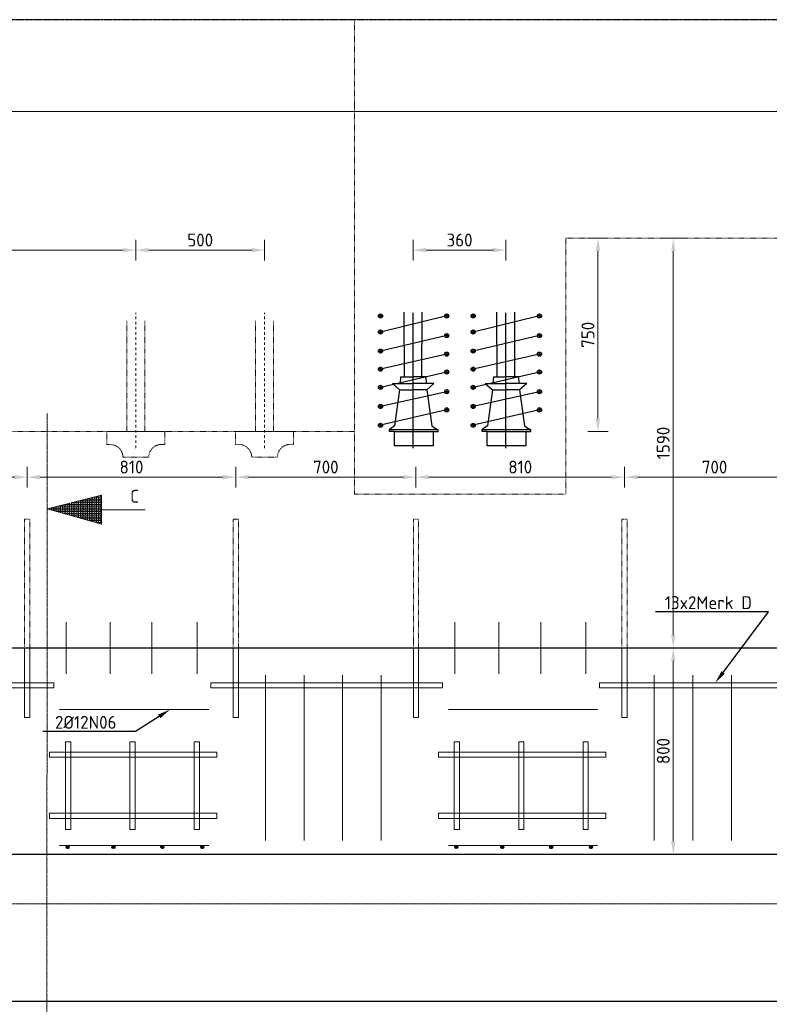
# Model space of a CAD drawing. Header units: millimetres. Extents: x -8028558 to 327273, y -63352 to 83293.
# Tile 179 of 195: x 288257 to 291168, y 9782 to 13602. Entities that reach past the tile are written whole.
import ezdxf
from ezdxf import colors
from ezdxf.entities.mleader import LeaderData, LeaderLine
from ezdxf.math import Vec2, Vec3

# ---------------------------------------------------------------- set-up
doc = ezdxf.new("R2010")
doc.units = ezdxf.units.MM
for name, pattern in [('NLCS-HIDDEN', [4, 2, -2]), ('XX-AFBREEK', [7, 4, -1, 1, -1]), ('ZZ-HIDDEN-SO', [4, 2, -2])]:
    doc.linetypes.add(name, pattern=pattern)
for name, color, linetype, lineweight in [('B-CO-BC-AFBREEKLIJN-G', 7, 'XX-AFBREEK', 18), ('B-CO-BC-AFBREEKLIJN-GD', 7, 'XX-AFBREEK', 25), ('B-CO-BC-BETONVORM-GD', 90, 'Continuous', 25), ('B-CO-BC-BETONVORM-GN', 10, 'ZZ-HIDDEN-SO', 13), ('B-CO-BC-BETONVORM_GEWAPEND-T70', 210, 'Continuous', 70), ('B-CO-BC-VOORSPANNING-GD', 200, 'Continuous', 25), ('B-CO-BC-VOORSPANNING-GN', 190, 'NLCS-HIDDEN', 13), ('B-CO-BC-WAPENING-G', 170, 'Continuous', 18), ('B-CO-BC-WAPENING-GD', 130, 'Continuous', 25), ('B-CO-BC-WAPENING_HOOFDWAPENING-G', 170, 'Continuous', 18), ('B-CO-BC-WAPENING_HOOFDWAPENING-GN', 140, 'NLCS-HIDDEN', 13), ('B-CO-SC-STAALVORM-AD', 252, 'Continuous', 18), ('N-CO-BC-WAPENING_LOOPLIJN-G', 10, 'Continuous', 18), ('X-XX-AL-M', 7, 'Continuous', 18), ('X-XX-AL-VERWIJZING-T25', 7, 'Continuous', 25)]:
    doc.layers.add(name, color=color, linetype=linetype, lineweight=lineweight)
doc.styles.add('NLCS-ISO-MM20-T25', font='NLCS-ISO.ttf', dxfattribs={"height": 50})
doc.dimstyles.new('NLCS-MM20-T25-PIJL_L0_H4', dxfattribs={"dimscale": 20, "dimtxt": 2.5, "dimasz": 2.5, "dimexe": 2, "dimexo": 2, "dimgap": 0.7, "dimtad": 1, "dimdec": 0, "dimzin": 0, "dimdsep": 46, "dimtxsty": 'NLCS-ISO-MM20-T25', "dimcen": 0, "dimdle": 2, "dimclrd": 256, "dimclre": 256, "dimclrt": 256, "dimadec": 4, "dimazin": 0, "dimtfac": 1, "dimtdec": 3, "dimtofl": 0, "dimtmove": 0, "dimatfit": 3, "dimfxl": 2, "dimfxlon": 1, "dimtfillclr": 256, "dimtolj": 1, "dimtzin": 0, "dimlwd": -1, "dimlwe": -1, "dimarcsym": 0})
pattern_1 = [(45, (-25, 0), (-2.828427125, 2.828427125), []), (45, (-25, 2.4284), (-2.828427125, 2.828427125), []), (45, (-25, 2.5284), (-2.828427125, 2.828427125), []), (45, (-25, 2.6284), (-2.828427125, 2.828427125), [])]

# ---------------------------------------------------------------- blocks, each defined once
blk = doc.blocks.new('*D1031')
at = {"layer": 'X-XX-AL-M', "transparency": 16777216}
for p, q in [((287586.7, 11787.5), (287586.7, 11867.5)), ((288286.5, 11787.5), (288286.5, 11867.5)), ((287636.7, 11827.5), (288236.5, 11827.5))]:
    blk.add_line(p, q, dxfattribs=at)
for points in [[(287636.7, 11835.8), (287636.7, 11819.1), (287586.7, 11827.5)], [(288236.5, 11835.8), (288236.5, 11819.1), (288286.5, 11827.5)]]:
    blk.add_solid(points, dxfattribs=at)
at = {"layer": 'X-XX-AL-M', "transparency": 16777216, "insert": (287936.6, 11866.5), "char_height": 50, "attachment_point": 5, "style": 'NLCS-ISO-MM20-T25'}
blk.add_mtext('\\A1;700', dxfattribs=at)
blk = doc.blocks.new('*D1032')
at = {"layer": 'X-XX-AL-M', "transparency": 16777216}
for p, q in [((288286.5, 11787.5), (288286.5, 11867.5)), ((289096.3, 11787.5), (289096.3, 11867.5)), ((288336.5, 11827.5), (289046.3, 11827.5))]:
    blk.add_line(p, q, dxfattribs=at)
for points in [[(288336.5, 11835.8), (288336.5, 11819.1), (288286.5, 11827.5)], [(289046.3, 11835.8), (289046.3, 11819.1), (289096.3, 11827.5)]]:
    blk.add_solid(points, dxfattribs=at)
at = {"layer": 'X-XX-AL-M', "transparency": 16777216, "insert": (288691.4, 11866.5), "char_height": 50, "attachment_point": 5, "style": 'NLCS-ISO-MM20-T25'}
blk.add_mtext('\\A1;810', dxfattribs=at)
blk = doc.blocks.new('*D1033')
at = {"layer": 'X-XX-AL-M', "transparency": 16777216}
for p, q in [((289096.3, 11787.5), (289096.3, 11867.5)), ((289796, 11787.5), (289796, 11867.5)), ((289146.3, 11827.5), (289746, 11827.5))]:
    blk.add_line(p, q, dxfattribs=at)
for points in [[(289146.3, 11835.8), (289146.3, 11819.1), (289096.3, 11827.5)], [(289746, 11835.8), (289746, 11819.1), (289796, 11827.5)]]:
    blk.add_solid(points, dxfattribs=at)
at = {"layer": 'X-XX-AL-M', "transparency": 16777216, "insert": (289446.1, 11866.5), "char_height": 50, "attachment_point": 5, "style": 'NLCS-ISO-MM20-T25'}
blk.add_mtext('\\A1;700', dxfattribs=at)
blk = doc.blocks.new('*D1034')
at = {"layer": 'X-XX-AL-M', "transparency": 16777216}
for p, q in [((289796, 11787.5), (289796, 11867.5)), ((290605.8, 11787.5), (290605.8, 11867.5)), ((289846, 11827.5), (290555.8, 11827.5))]:
    blk.add_line(p, q, dxfattribs=at)
for points in [[(289846, 11835.8), (289846, 11819.1), (289796, 11827.5)], [(290555.8, 11835.8), (290555.8, 11819.1), (290605.8, 11827.5)]]:
    blk.add_solid(points, dxfattribs=at)
at = {"layer": 'X-XX-AL-M', "transparency": 16777216, "insert": (290200.9, 11866.5), "char_height": 50, "attachment_point": 5, "style": 'NLCS-ISO-MM20-T25'}
blk.add_mtext('\\A1;810', dxfattribs=at)
blk = doc.blocks.new('*D1035')
at = {"layer": 'X-XX-AL-M', "transparency": 16777216}
for p, q in [((290605.8, 11787.5), (290605.8, 11867.5)), ((291305.6, 11787.5), (291305.6, 11867.5)), ((290655.8, 11827.5), (291255.6, 11827.5))]:
    blk.add_line(p, q, dxfattribs=at)
for points in [[(290655.8, 11835.8), (290655.8, 11819.1), (290605.8, 11827.5)], [(291255.6, 11835.8), (291255.6, 11819.1), (291305.6, 11827.5)]]:
    blk.add_solid(points, dxfattribs=at)
at = {"layer": 'X-XX-AL-M', "transparency": 16777216, "insert": (290955.7, 11866.5), "char_height": 50, "attachment_point": 5, "style": 'NLCS-ISO-MM20-T25'}
blk.add_mtext('\\A1;700', dxfattribs=at)
blk = doc.blocks.new('*D1093')
at = {"layer": 'X-XX-AL-M', "transparency": 16777216}
for p, q in [((286154.1, 13285.8), (286154.1, 13205.8)), ((306174.1, 13285.8), (306174.1, 13205.8)), ((286204.1, 13245.8), (306124.1, 13245.8))]:
    blk.add_line(p, q, dxfattribs=at)
for points in [[(286204.1, 13254.1), (286204.1, 13237.4), (286154.1, 13245.8)], [(306124.1, 13254.1), (306124.1, 13237.4), (306174.1, 13245.8)]]:
    blk.add_solid(points, dxfattribs=at)
at = {"layer": 'X-XX-AL-M', "transparency": 16777216, "insert": (296164.1, 13284.8), "char_height": 50, "attachment_point": 5, "style": 'NLCS-ISO-MM20-T25'}
blk.add_mtext('\\A1;20020', dxfattribs=at)
blk = doc.blocks.new('*D1147')
at = {"layer": 'X-XX-AL-M', "transparency": 16777216}
for p, q in [((288708.2, 12668.4), (288708.2, 12748.4)), ((289208.2, 12668.4), (289208.2, 12748.4)), ((288758.2, 12708.4), (289158.2, 12708.4))]:
    blk.add_line(p, q, dxfattribs=at)
for points in [[(288758.2, 12716.7), (288758.2, 12700), (288708.2, 12708.4)], [(289158.2, 12716.7), (289158.2, 12700), (289208.2, 12708.4)]]:
    blk.add_solid(points, dxfattribs=at)
at = {"layer": 'X-XX-AL-M', "transparency": 16777216, "insert": (288958.2, 12747.4), "char_height": 50, "attachment_point": 5, "style": 'NLCS-ISO-MM20-T25'}
blk.add_mtext('\\A1;500', dxfattribs=at)
blk = doc.blocks.new('*D1148')
at = {"layer": 'X-XX-AL-M', "transparency": 16777216}
for p, q in [((286154.1, 12748.4), (286154.1, 12668.4)), ((288708.2, 12668.4), (288708.2, 12748.4)), ((288658.2, 12708.4), (286204.1, 12708.4))]:
    blk.add_line(p, q, dxfattribs=at)
for points in [[(286204.1, 12716.7), (286204.1, 12700), (286154.1, 12708.4)], [(288658.2, 12716.7), (288658.2, 12700), (288708.2, 12708.4)]]:
    blk.add_solid(points, dxfattribs=at)
at = {"layer": 'X-XX-AL-M', "transparency": 16777216, "insert": (287431.2, 12747.4), "char_height": 50, "attachment_point": 5, "style": 'NLCS-ISO-MM20-T25'}
blk.add_mtext('\\A1;2554', dxfattribs=at)
blk = doc.blocks.new('*D1152')
at = {"layer": 'X-XX-AL-M', "transparency": 16777216}
for p, q in [((289785.3, 12668.4), (289785.3, 12748.4)), ((290145.3, 12668.4), (290145.3, 12748.4)), ((289835.3, 12708.4), (290095.3, 12708.4))]:
    blk.add_line(p, q, dxfattribs=at)
for points in [[(289835.3, 12716.7), (289835.3, 12700), (289785.3, 12708.4)], [(290095.3, 12716.7), (290095.3, 12700), (290145.3, 12708.4)]]:
    blk.add_solid(points, dxfattribs=at)
at = {"layer": 'X-XX-AL-M', "transparency": 16777216, "insert": (289965.3, 12747.4), "char_height": 50, "attachment_point": 5, "style": 'NLCS-ISO-MM20-T25'}
blk.add_mtext('\\A1;360', dxfattribs=at)
blk = doc.blocks.new('*D937')
at = {"layer": 'X-XX-AL-M', "transparency": 16777216}
for p, q in [((290755.3, 11164.7), (290835.3, 11164.7)), ((290795.3, 11114.7), (290795.3, 10414.7)), ((290755.3, 10364.7), (290835.3, 10364.7))]:
    blk.add_line(p, q, dxfattribs=at)
for points in [[(290786.9, 11114.7), (290803.6, 11114.7), (290795.3, 11164.7)], [(290786.9, 10414.7), (290803.6, 10414.7), (290795.3, 10364.7)]]:
    blk.add_solid(points, dxfattribs=at)
at = {"layer": 'X-XX-AL-M', "transparency": 16777216, "insert": (290756.3, 10764.7), "char_height": 50, "attachment_point": 5, "rotation": 90, "style": 'NLCS-ISO-MM20-T25'}
blk.add_mtext('\\A1;800', dxfattribs=at)
blk = doc.blocks.new('*D1154')
at = {"layer": 'X-XX-AL-M', "transparency": 16777216}
for p, q in [((290755.3, 12754.8), (290835.3, 12754.8)), ((290795.3, 11214.7), (290795.3, 12704.8)), ((290755.3, 11164.7), (290835.3, 11164.7))]:
    blk.add_line(p, q, dxfattribs=at)
for points in [[(290786.9, 12704.8), (290803.6, 12704.8), (290795.3, 12754.8)], [(290786.9, 11214.7), (290803.6, 11214.7), (290795.3, 11164.7)]]:
    blk.add_solid(points, dxfattribs=at)
at = {"layer": 'X-XX-AL-M', "transparency": 16777216, "insert": (290756.3, 11959.8), "char_height": 50, "attachment_point": 5, "rotation": 90, "style": 'NLCS-ISO-MM20-T25'}
blk.add_mtext('\\A1;1590', dxfattribs=at)
blk = doc.blocks.new('*D1155')
at = {"layer": 'X-XX-AL-M', "transparency": 16777216}
for p, q in [((290462.8, 12754.8), (290542.8, 12754.8)), ((290502.8, 12054.5), (290502.8, 12704.8)), ((290462.8, 12004.5), (290542.8, 12004.5))]:
    blk.add_line(p, q, dxfattribs=at)
for points in [[(290494.4, 12704.8), (290511.1, 12704.8), (290502.8, 12754.8)], [(290494.4, 12054.5), (290511.1, 12054.5), (290502.8, 12004.5)]]:
    blk.add_solid(points, dxfattribs=at)
at = {"layer": 'X-XX-AL-M', "transparency": 16777216, "insert": (290463.8, 12379.7), "char_height": 50, "attachment_point": 5, "rotation": 90, "style": 'NLCS-ISO-MM20-T25'}
blk.add_mtext('\\A1;750', dxfattribs=at)

msp = doc.modelspace()

# ---------------------------------------------------------------- hatches: boundary and pattern name
at = {"layer": 'B-CO-SC-STAALVORM-AD'}
h = msp.add_hatch(dxfattribs=at)
h.set_pattern_fill('ACO-STAAL', color=256, pattern_type=2)
h.set_pattern_definition(pattern_1)
h.paths.add_polyline_path([(288437.2, 10392.1, 1), (288449.2, 10392.1, 1)])
h = msp.add_hatch(dxfattribs=at)
h.set_pattern_fill('ACO-STAAL', color=256, pattern_type=2)
h.set_pattern_definition(pattern_1)
h.paths.add_polyline_path([(288615.4, 10392.1, 1), (288627.4, 10392.1, 1)])
h = msp.add_hatch(dxfattribs=at)
h.set_pattern_fill('ACO-STAAL', color=256, pattern_type=2)
h.set_pattern_definition(pattern_1)
h.paths.add_polyline_path([(288805.5, 10392.1, 1), (288817.5, 10392.1, 1)])
h = msp.add_hatch(dxfattribs=at)
h.set_pattern_fill('ACO-STAAL', color=256, pattern_type=2)
h.set_pattern_definition(pattern_1)
h.paths.add_polyline_path([(288960.1, 10392.1, 1), (288972.1, 10392.1, 1)])
h = msp.add_hatch(dxfattribs=at)
h.set_pattern_fill('ACO-STAAL', color=256, pattern_type=2)
h.set_pattern_definition(pattern_1)
h.paths.add_polyline_path([(289946.7, 10392.1, 1), (289958.7, 10392.1, 1)])
h = msp.add_hatch(dxfattribs=at)
h.set_pattern_fill('ACO-STAAL', color=256, pattern_type=2)
h.set_pattern_definition(pattern_1)
h.paths.add_polyline_path([(290125, 10392.1, 1), (290137, 10392.1, 1)])
h = msp.add_hatch(dxfattribs=at)
h.set_pattern_fill('ACO-STAAL', color=256, pattern_type=2)
h.set_pattern_definition(pattern_1)
h.paths.add_polyline_path([(290315, 10392.1, 1), (290327, 10392.1, 1)])
h = msp.add_hatch(dxfattribs=at)
h.set_pattern_fill('ACO-STAAL', color=256, pattern_type=2)
h.set_pattern_definition(pattern_1)
h.paths.add_polyline_path([(290469.6, 10392.1, 1), (290481.6, 10392.1, 1)])
at = {"layer": 'N-CO-BC-WAPENING_LOOPLIJN-G', "ltscale": 500, "true_color": 0x636466}
h = msp.add_hatch(dxfattribs=at)
h.set_pattern_fill('ANGLE', color=251)
h.set_pattern_definition([(0, (-1379986.122, -153445.696), (0, 6.985), [5.08, -1.905]), (90, (-1379986.122, -153445.696), (-6.985, 4e-16), [5.08, -1.905])])
h.paths.add_polyline_path([(288575.5, 11757.5), (288364.1, 11704.7), (288364.1, 11704.4), (288575.5, 11645)])

# ---------------------------------------------------------------- linework, layer by layer
at = {"layer": 'B-CO-BC-AFBREEKLIJN-G', "flags": 128}
for points in [[(288363, 7660.9), (288363.5, 12076.3)], [(285464.9, 10171.4), (307459.2, 10171.4)]]:
    msp.add_lwpolyline(points, dxfattribs=at)
at = {"layer": 'B-CO-BC-AFBREEKLIJN-GD', "flags": 128}
msp.add_lwpolyline([(306999.4, 13602.3), (285250.5, 13602.3)], dxfattribs=at)
at = {"layer": 'B-CO-BC-BETONVORM-GD', "flags": 128}
for points in [[(286154.1, 11164.7), (306174.1, 11164.7)], [(286154.1, 10364.7), (306174.1, 10364.7)], [(286154.1, 9794.7), (306174.1, 9794.7)]]:
    msp.add_lwpolyline(points, dxfattribs=at)
at = {"layer": 'B-CO-BC-BETONVORM-GN', "flags": 128}
for points in [[(289557.6, 13602.3), (289557.6, 11762)], [(290377.7, 11762), (290377.7, 12754.8)], [(290377.7, 12754.8), (295910.6, 12754.8)], [(286154.1, 12004.5), (289557.6, 12004.5)], [(289557.6, 11762), (290372.7, 11762)]]:
    msp.add_lwpolyline(points, dxfattribs=at)
at = {"layer": 'B-CO-BC-VOORSPANNING-GD', "ltscale": 500, "flags": 128}
for points in [[(289658.2, 12460.9), (289658.2, 12444.9)], [(289915.5, 12460.9), (289915.5, 12444.9)], [(290018.2, 12460.9), (290018.2, 12444.9)], [(290275.5, 12460.9), (290275.5, 12444.9)], [(289658.2, 12452.9), (289650.2, 12452.9)], [(289650.2, 12452.9), (289666.2, 12452.9)], [(289915.5, 12452.9), (289907.5, 12452.9)], [(289907.5, 12452.9), (289923.5, 12452.9)], [(290018.2, 12452.9), (290010.2, 12452.9)], [(290010.2, 12452.9), (290026.2, 12452.9)], [(290275.5, 12452.9), (290267.5, 12452.9)], [(290267.5, 12452.9), (290283.5, 12452.9)], [(289658.2, 12390.5), (289650.2, 12390.5)], [(289650.2, 12390.5), (289666.2, 12390.5)], [(289658.2, 12398.5), (289658.2, 12382.5)], [(289915.5, 12384.6), (289915.5, 12368.6)], [(290018.2, 12390.5), (290010.2, 12390.5)], [(290010.2, 12390.5), (290026.2, 12390.5)], [(290018.2, 12398.5), (290018.2, 12382.5)], [(290275.5, 12384.6), (290275.5, 12368.6)], [(289915.5, 12376.6), (289907.5, 12376.6)], [(289907.5, 12376.6), (289923.5, 12376.6)], [(290275.5, 12376.6), (290267.5, 12376.6)], [(290267.5, 12376.6), (290283.5, 12376.6)], [(289658.2, 12316.5), (289650.2, 12316.5)], [(289650.2, 12316.5), (289666.2, 12316.5)], [(289658.2, 12324.5), (289658.2, 12308.5)], [(289915.5, 12304.8), (289907.5, 12304.8)], [(289907.5, 12304.8), (289923.5, 12304.8)], [(289915.5, 12312.8), (289915.5, 12296.8)], [(290018.2, 12316.5), (290010.2, 12316.5)], [(290010.2, 12316.5), (290026.2, 12316.5)], [(290018.2, 12324.5), (290018.2, 12308.5)], [(290275.5, 12304.8), (290267.5, 12304.8)], [(290267.5, 12304.8), (290283.5, 12304.8)], [(290275.5, 12312.8), (290275.5, 12296.8)], [(289658.2, 12246.4), (289650.2, 12246.4)], [(289650.2, 12246.4), (289666.2, 12246.4)], [(289658.2, 12254.4), (289658.2, 12238.4)], [(289915.5, 12235.3), (289907.5, 12235.3)], [(289907.5, 12235.3), (289923.5, 12235.3)], [(289915.5, 12243.3), (289915.5, 12227.3)], [(290018.2, 12246.4), (290010.2, 12246.4)], [(290010.2, 12246.4), (290026.2, 12246.4)], [(290018.2, 12254.4), (290018.2, 12238.4)], [(290275.5, 12235.3), (290267.5, 12235.3)], [(290267.5, 12235.3), (290283.5, 12235.3)], [(290275.5, 12243.3), (290275.5, 12227.3)], [(289658.2, 12175.7), (289650.2, 12175.7)], [(289650.2, 12175.7), (289666.2, 12175.7)], [(289658.2, 12183.7), (289658.2, 12167.7)], [(289915.5, 12159), (289907.5, 12159)], [(289907.5, 12159), (289923.5, 12159)], [(289915.5, 12167), (289915.5, 12151)], [(290018.2, 12175.7), (290010.2, 12175.7)], [(290010.2, 12175.7), (290026.2, 12175.7)], [(290018.2, 12183.7), (290018.2, 12167.7)], [(290275.5, 12159), (290267.5, 12159)], [(290267.5, 12159), (290283.5, 12159)], [(290275.5, 12167), (290275.5, 12151)], [(289658.2, 12101.7), (289650.2, 12101.7)], [(289650.2, 12101.7), (289666.2, 12101.7)], [(289658.2, 12109.7), (289658.2, 12093.7)], [(289915.5, 12088.4), (289907.5, 12088.4)], [(289907.5, 12088.4), (289923.5, 12088.4)], [(289915.5, 12096.4), (289915.5, 12080.4)], [(290018.2, 12101.7), (290010.2, 12101.7)], [(290010.2, 12101.7), (290026.2, 12101.7)], [(290018.2, 12109.7), (290018.2, 12093.7)], [(290275.5, 12088.4), (290267.5, 12088.4)], [(290267.5, 12088.4), (290283.5, 12088.4)], [(290275.5, 12096.4), (290275.5, 12080.4)], [(289658.2, 12036.8), (289658.2, 12020.8)], [(290018.2, 12036.8), (290018.2, 12020.8)], [(289658.2, 12028.8), (289650.2, 12028.8)], [(289650.2, 12028.8), (289666.2, 12028.8)], [(289692.7, 12004.5), (289692.7, 12012.5)], [(289712.7, 12004.5), (289692.7, 12004.5)], [(289712.7, 11949.5), (289712.7, 12004.5)], [(289712.7, 12004.5), (289862.7, 12004.5)], [(289862.7, 12004.5), (289862.7, 11949.5)], [(289862.7, 12004.5), (289882.7, 12004.5)], [(289882.7, 12004.5), (289882.7, 12012.5)], [(290018.2, 12028.8), (290010.2, 12028.8)], [(290010.2, 12028.8), (290026.2, 12028.8)], [(290052.7, 12004.5), (290052.7, 12012.5)], [(290072.7, 12004.5), (290052.7, 12004.5)], [(290072.7, 11949.5), (290072.7, 12004.5)], [(290072.7, 12004.5), (290222.7, 12004.5)], [(290222.7, 12004.5), (290222.7, 11949.5)], [(290222.7, 12004.5), (290242.7, 12004.5)], [(290242.7, 12004.5), (290242.7, 12012.5)], [(289862.7, 11949.5), (289712.7, 11949.5)], [(290222.7, 11949.5), (290072.7, 11949.5)]]:
    msp.add_lwpolyline(points, dxfattribs=at)
at = {"layer": 'B-CO-BC-VOORSPANNING-GD', "ltscale": 5, "flags": 128}
for points in [[(289751.2, 12215.9), (289750.5, 12467)], [(289785.3, 11940.2), (289785.3, 12465.3)], [(289819.4, 12215.9), (289820.1, 12467)], [(290111.2, 12215.9), (290110.5, 12467)], [(290145.3, 11940.2), (290145.3, 12465.3)], [(290179.4, 12215.9), (290180.1, 12467)], [(289915.5, 12452.9), (289658.2, 12390.5)], [(290275.5, 12452.9), (290018.2, 12390.5)], [(289915.5, 12376.6), (289658.2, 12316.5)], [(290275.5, 12376.6), (290018.2, 12316.5)], [(289915.5, 12304.8), (289658.2, 12246.4)], [(290275.5, 12304.8), (290018.2, 12246.4)], [(289915.5, 12235.3), (289658.2, 12175.7)], [(290275.5, 12235.3), (290018.2, 12175.7)], [(289704.7, 12191.1), (289732.7, 12166.2)], [(289736.5, 12216.1), (289735.1, 12190.8)], [(289834.1, 12216.1), (289835.5, 12190.8)], [(289865.9, 12191.1), (289837.9, 12166.2)], [(290064.7, 12191.1), (290092.7, 12166.2)], [(290096.5, 12216.1), (290095.1, 12190.8)], [(290194.1, 12216.1), (290195.5, 12190.8)], [(290225.9, 12191.1), (290197.9, 12166.2)], [(289915.5, 12159), (289658.2, 12101.7)], [(289732.7, 12166.2), (289713.3, 12026.8)], [(289837.9, 12166.2), (289857.3, 12026.8)], [(290275.5, 12159), (290018.2, 12101.7)], [(290092.7, 12166.2), (290073.3, 12026.8)], [(290197.9, 12166.2), (290217.3, 12026.8)], [(289915.5, 12088.4), (289658.2, 12028.8)], [(290275.5, 12088.4), (290018.2, 12028.8)], [(289713.3, 12026.8), (289692.7, 12012.5)], [(289692.7, 12012.5), (289882.7, 12012.5)], [(289857.3, 12026.8), (289877.9, 12012.5)], [(290073.3, 12026.8), (290052.7, 12012.5)], [(290052.7, 12012.5), (290242.7, 12012.5)], [(290217.3, 12026.8), (290237.9, 12012.5)]]:
    msp.add_lwpolyline(points, dxfattribs=at)
at = {"layer": 'B-CO-BC-VOORSPANNING-GD', "flags": 128}
for points in [[(289704.7, 12191.1), (289785.3, 12191.1)], [(289736.5, 12216.1), (289785.3, 12216.1)], [(289834.1, 12216.1), (289785.3, 12216.1)], [(289865.9, 12191.1), (289785.3, 12191.1)], [(290064.7, 12191.1), (290145.3, 12191.1)], [(290096.5, 12216.1), (290145.3, 12216.1)], [(290194.1, 12216.1), (290145.3, 12216.1)], [(290225.9, 12191.1), (290145.3, 12191.1)], [(289732.7, 12166.2), (289785.3, 12166.2)], [(289837.9, 12166.2), (289785.3, 12166.2)], [(290092.7, 12166.2), (290145.3, 12166.2)], [(290197.9, 12166.2), (290145.3, 12166.2)]]:
    msp.add_lwpolyline(points, dxfattribs=at)
at = {"layer": 'B-CO-BC-VOORSPANNING-GD', "ltscale": 500}
for centre in [(289658.2, 12452.9), (289915.5, 12452.9), (290018.2, 12452.9), (290275.5, 12452.9), (289658.2, 12390.5), (289915.5, 12376.6), (290018.2, 12390.5), (290275.5, 12376.6), (289658.2, 12316.5), (289915.5, 12304.8), (290018.2, 12316.5), (290275.5, 12304.8), (289658.2, 12246.4), (289915.5, 12235.3), (290018.2, 12246.4), (290275.5, 12235.3), (289658.2, 12175.7), (289915.5, 12159), (290018.2, 12175.7), (290275.5, 12159), (289658.2, 12101.7), (289915.5, 12088.4), (290018.2, 12101.7), (290275.5, 12088.4), (289658.2, 12028.8), (290018.2, 12028.8)]:
    msp.add_circle(centre, 8, dxfattribs=at)
at = {"layer": 'B-CO-BC-VOORSPANNING-GN', "ltscale": 5, "flags": 128}
for points in [[(288708.2, 11940.2), (288708.2, 12465.3)], [(289208.2, 11940.2), (289208.2, 12465.3)]]:
    msp.add_lwpolyline(points, dxfattribs=at)
at = {"layer": 'B-CO-BC-VOORSPANNING-GN', "flags": 128}
for points in [[(288673.2, 12004.5), (288673.2, 12434.5)], [(288743.2, 12004.5), (288743.2, 12434.5)], [(289173.2, 12004.5), (289173.2, 12434.5)], [(289243.2, 12004.5), (289243.2, 12434.5)]]:
    msp.add_lwpolyline(points, dxfattribs=at)
for points in [[(288820.7, 11954.5), (288820.7, 12004.5), (288595.7, 12004.5), (288595.7, 11954.5), (288608.2, 11954.5, -0.414214), (288658.2, 11904.5), (288758.2, 11904.5, -0.414214), (288808.2, 11954.5)], [(289320.7, 11954.5), (289320.7, 12004.5), (289095.7, 12004.5), (289095.7, 11954.5), (289108.2, 11954.5, -0.414214), (289158.2, 11904.5), (289258.2, 11904.5, -0.414214), (289308.2, 11954.5)]]:
    msp.add_lwpolyline(points, format="xyb", close=True, dxfattribs=at)
at = {"layer": 'B-CO-BC-WAPENING-G', "flags": 128}
msp.add_lwpolyline([(288575.5, 11701.2), (288743.9, 11701.2)], dxfattribs=at)
at = {"layer": 'B-CO-BC-WAPENING-GD'}
for centre in [(288443.2, 10392.1), (288621.4, 10392.1), (288811.5, 10392.1), (288966.1, 10392.1), (289952.7, 10392.1), (290131, 10392.1), (290321, 10392.1), (290475.6, 10392.1)]:
    msp.add_circle(centre, 6, dxfattribs=at)
at = {"layer": 'B-CO-BC-WAPENING_HOOFDWAPENING-G', "flags": 128}
for points in [[(288437.5, 11064.7), (288437.5, 11264.7)], [(288608.2, 11064.7), (288608.2, 11264.7)], [(288770.9, 11064.7), (288770.9, 11264.7)], [(288946.4, 11064.7), (288946.4, 11264.7)], [(289947.1, 11064.7), (289947.1, 11264.7)], [(290117.7, 11064.7), (290117.7, 11264.7)], [(290280.4, 11064.7), (290280.4, 11264.7)], [(290455.9, 11064.7), (290455.9, 11264.7)], [(288276.5, 10894.7), (288276.5, 11164.7)], [(288296.5, 10894.7), (288296.5, 11164.7)], [(289086.3, 10894.7), (289086.3, 11164.7)], [(289106.3, 10894.7), (289106.3, 11164.7)], [(289786, 10894.7), (289786, 11164.7)], [(289806, 10894.7), (289806, 11164.7)], [(290595.8, 10894.7), (290595.8, 11164.7)], [(290615.8, 10894.7), (290615.8, 11164.7)], [(289211.3, 11058.9), (289211.3, 10417.3)], [(289361.3, 11058.9), (289361.3, 10417.3)], [(289511.3, 11058.9), (289511.3, 10417.3)], [(289661.3, 11058.9), (289661.3, 10417.3)], [(290720.8, 11058.9), (290720.8, 10417.3)], [(290870.8, 11058.9), (290870.8, 10417.3)], [(291020.8, 11058.9), (291020.8, 10417.3)], [(288412.4, 10925.9), (288991.3, 10925.9)], [(289921.9, 10925.9), (290500.8, 10925.9)], [(288276.5, 10894.7), (288296.5, 10894.7)], [(289086.3, 10894.7), (289106.3, 10894.7)], [(289786, 10894.7), (289806, 10894.7)], [(290595.8, 10894.7), (290615.8, 10894.7)], [(288412.4, 10398.2), (288991.3, 10398.2)], [(289921.9, 10398.2), (290500.8, 10398.2)]]:
    msp.add_lwpolyline(points, dxfattribs=at)
at = {"layer": 'B-CO-BC-WAPENING_HOOFDWAPENING-G'}
for points in [[(287489.7, 11009.7), (288389.7, 11009.7), (288389.7, 11029.7), (287489.7, 11029.7)], [(288999.3, 11009.7), (289899.3, 11009.7), (289899.3, 11029.7), (288999.3, 11029.7)], [(290508.8, 11009.7), (291408.8, 11009.7), (291408.8, 11029.7), (290508.8, 11029.7)], [(288435.4, 10460.7), (288455.4, 10460.7), (288455.4, 10800.7), (288435.4, 10800.7)], [(288685.4, 10460.7), (288705.4, 10460.7), (288705.4, 10800.7), (288685.4, 10800.7)], [(288935.4, 10460.7), (288955.4, 10460.7), (288955.4, 10800.7), (288935.4, 10800.7)], [(289944.9, 10460.7), (289964.9, 10460.7), (289964.9, 10800.7), (289944.9, 10800.7)], [(290194.9, 10460.7), (290214.9, 10460.7), (290214.9, 10800.7), (290194.9, 10800.7)], [(290444.9, 10460.7), (290464.9, 10460.7), (290464.9, 10800.7), (290444.9, 10800.7)], [(288373.4, 10740.7), (289023.4, 10740.7), (289023.4, 10760.7), (288373.4, 10760.7)], [(289883, 10740.7), (290533, 10740.7), (290533, 10760.7), (289883, 10760.7)], [(288373.4, 10503.2), (289023.4, 10503.2), (289023.4, 10523.2), (288373.4, 10523.2)], [(289883, 10503.2), (290533, 10503.2), (290533, 10523.2), (289883, 10523.2)]]:
    msp.add_lwpolyline(points, close=True, dxfattribs=at)
at = {"layer": 'B-CO-BC-WAPENING_HOOFDWAPENING-GN', "flags": 128}
for points in [[(288276.5, 11164.7), (288276.5, 11664.7)], [(288276.5, 11664.7), (288296.5, 11664.7)], [(288296.5, 11664.7), (288296.5, 11164.7)], [(289086.3, 11164.7), (289086.3, 11664.7)], [(289086.3, 11664.7), (289106.3, 11664.7)], [(289106.3, 11664.7), (289106.3, 11164.7)], [(289786, 11164.7), (289786, 11664.7)], [(289786, 11664.7), (289806, 11664.7)], [(289806, 11664.7), (289806, 11164.7)], [(290595.8, 11164.7), (290595.8, 11664.7)], [(290595.8, 11664.7), (290615.8, 11664.7)], [(290615.8, 11664.7), (290615.8, 11164.7)]]:
    msp.add_lwpolyline(points, dxfattribs=at)
at = {"layer": 'N-CO-BC-WAPENING_LOOPLIJN-G', "ltscale": 500, "flags": 128}
for points in [[(288363.5, 11704.5), (288575.5, 11757.5)], [(288575.5, 11757.5), (288575.5, 11645)], [(288575.5, 11645), (288363.5, 11704.5)]]:
    msp.add_lwpolyline(points, dxfattribs=at)

# ---------------------------------------------------------------- texts
at = {"layer": 'B-CO-BC-BETONVORM_GEWAPEND-T70', "ltscale": 500, "insert": (288720.6, 11778.2), "char_height": 50, "attachment_point": 3, "style": 'NLCS-ISO-MM20-T25'}
msp.add_mtext_dynamic_manual_height_columns('C', width=332.893, gutter_width=35, heights=[0], dxfattribs=at)

# ---------------------------------------------------------------- dimensions: what is measured, and where the dimension line sits
at = {"layer": 'X-XX-AL-M'}
for base, p1, p2, picture, middle in [((306174.1, 13245.8), (286154.1, 13602.3), (306174.1, 13602.3), '*D1093', (296164.1, 13284.8)), ((286154.1, 12708.4), (288708.2, 12465.3), (286154.1, 13205.8), '*D1148', (287431.2, 12747.4)), ((289208.2, 12708.4), (288708.2, 12465.3), (289208.2, 12465.3), '*D1147', (288958.2, 12747.4)), ((290145.3, 12708.4), (289785.3, 12465.3), (290145.3, 12465.3), '*D1152', (289965.3, 12747.4)), ((288286.5, 11827.5), (287586.7, 11664.7), (288286.5, 11664.7), '*D1031', (287936.6, 11866.5)), ((289096.3, 11827.5), (288286.5, 11664.7), (289096.3, 11664.7), '*D1032', (288691.4, 11866.5)), ((289796, 11827.5), (289096.3, 11664.7), (289796, 11664.7), '*D1033', (289446.1, 11866.5)), ((290605.8, 11827.5), (289796, 11664.7), (290605.8, 11664.7), '*D1034', (290200.9, 11866.5)), ((291305.6, 11827.5), (290605.8, 11664.7), (291305.6, 11664.7), '*D1035', (290955.7, 11866.5))]:
    dim = msp.add_linear_dim(base=base, p1=p1, p2=p2, dimstyle='NLCS-MM20-T25-PIJL_L0_H4', dxfattribs=at)
    dim.commit()
    dim.dimension.update_dxf_attribs({"geometry": picture, "text_midpoint": middle})
for base, p1, p2, picture, middle in [((290502.8, 12754.8), (290145.3, 12004.5), (290377.7, 12754.8), '*D1155', (290463.8, 12379.7)), ((290795.3, 12754.8), (290595.8, 11164.7), (290377.7, 12754.8), '*D1154', (290756.3, 11959.8)), ((290795.3, 10364.7), (290595.8, 11164.7), (289227.8, 10364.7), '*D937', (290756.3, 10764.7))]:
    dim = msp.add_linear_dim(base=base, p1=p1, p2=p2, angle=90, dimstyle='NLCS-MM20-T25-PIJL_L0_H4', dxfattribs=at)
    dim.commit()
    dim.dimension.update_dxf_attribs({"geometry": picture, "text_midpoint": middle})

# ---------------------------------------------------------------- leaders
at = {"layer": 'X-XX-AL-VERWIJZING-T25'}
ml = msp.add_multileader_mtext('Standard', dxfattribs=at)
ml.set_content('13x2Merk D', color=256, style='NLCS-ISO-MM20-T25')
ml.set_leader_properties(color=256, linetype='ByLayer', lineweight=-1)
ml.build(insert=Vec2(0, 0))
ml.multileader.update_dxf_attribs({"text_left_attachment_type": 5, "text_right_attachment_type": 5, "dogleg_length": 50, "arrow_head_size": 50})
ctx = ml.context
ctx.base_point, ctx.char_height, ctx.arrow_head_size, ctx.landing_gap_size, ctx.plane_origin = Vec3(290744.5, 11305.5), 50, 50, 18, Vec3(290958.8, 11029.7)
ctx.left_attachment, ctx.right_attachment = 5, 5
notes = []
notes.append((ctx, [(0, (1, 1, 0), (291165.5, 11305.5), (-1, 0), 50, [(0, [(290958.8, 11029.7)], 0, [])])]))
ctx.mtext.insert, ctx.mtext.flow_direction = Vec3(290762.5, 11365.5), 5
ml = msp.add_multileader_mtext('Standard', dxfattribs=at)
ml.set_content('2Ø12N06', color=256, style='NLCS-ISO-MM20-T25')
ml.set_leader_properties(color=256, linetype='ByLayer', lineweight=-1)
ml.build(insert=Vec2(0, 0))
ml.multileader.update_dxf_attribs({"text_left_attachment_type": 5, "text_right_attachment_type": 5, "dogleg_length": 50, "arrow_head_size": 50})
ctx = ml.context
ctx.base_point, ctx.char_height, ctx.arrow_head_size, ctx.landing_gap_size, ctx.plane_origin = Vec3(288376.5, 10841.1), 50, 50, 18, Vec3(288991.3, 10925.9)
ctx.left_attachment, ctx.right_attachment = 5, 5
notes.append((ctx, [(0, (1, 1, 0), (288707.5, 10841.1), (-1, 0), 50, [(0, [(288841.3, 10925.9)], 0, [])])]))
ctx.mtext.insert, ctx.mtext.flow_direction = Vec3(288394.5, 10901.1), 5
for ctx, leaders in notes:
    for number, flags, end, landing, length, lines in leaders:
        leader = LeaderData()
        leader.index, (leader.has_last_leader_line, leader.has_dogleg_vector, leader.attachment_direction) = number, flags
        leader.last_leader_point, leader.dogleg_vector, leader.dogleg_length = Vec3(end), Vec3(landing), length
        for number, points, colour, breaks in lines:
            line = LeaderLine()
            line.index, line.vertices, line.color, line.breaks = number, Vec3.list(points), colors.encode_raw_color(colour), breaks
            leader.lines.append(line)
        ctx.leaders.append(leader)

doc.saveas('drawing.dxf')
